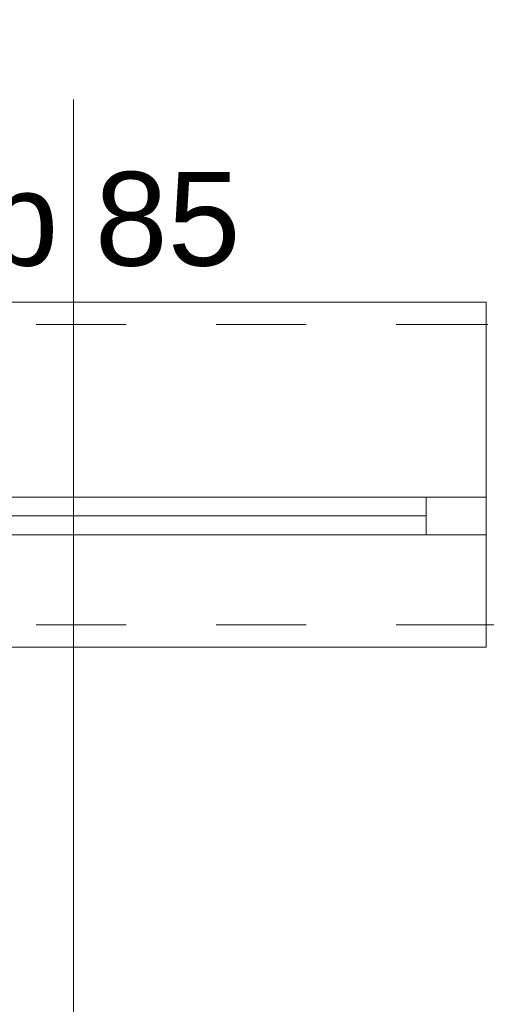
# Model space of a CAD drawing. Header units: millimetres. Extents: x 922208 to 1069538, y -182208 to -99877.
# Tile 152 of 256: x 990852 to 991474, y -173441 to -172129. Entities that reach past the tile are written whole.
import ezdxf

# ---------------------------------------------------------------- set-up
doc = ezdxf.new("R2010")
doc.units = ezdxf.units.MM
doc.header["$MEASUREMENT"] = 0
doc.linetypes.add('HIDDEN', pattern=[20, 10, -10])
doc.linetypes.add('Przerywana', pattern=[240, 120, -120])
for name, color, linetype, lineweight in [('IS_POWRÓT', 5, 'HIDDEN', 30), ('Nowe_220-A Ściany_Nr_pióra__23', 7, 'Continuous', 15), ('Nowe_220-A Ściany_Nr_pióra__27', 7, 'Continuous', 25), ('Nowe_220-A Ściany_Nr_pióra__3', 7, 'Continuous', 13), ('Nowe_220-A Ściany_Nr_pióra__7', 7, 'Continuous', 13)]:
    doc.layers.add(name, color=color, linetype=linetype, lineweight=lineweight)
doc.layers.add('Nowe_220-A Ściany_Nr_pióra__45', color=7, linetype='Continuous', lineweight=15, true_color=0x40a5ff)
doc.styles.add('STYL_AUTOMATYCZNY_1', font='arial.ttf')

# ---------------------------------------------------------------- blocks, each defined once
blk = doc.blocks.new('parter01')
at = {"layer": 'Nowe_220-A Ściany_Nr_pióra__23', "color": 7, "linetype": 'Continuous', "lineweight": 0}
for p, q in [((991474.38408, -113080.02068), (991394.38408, -113080.02068)), ((991394.38408, -113080.02068), (991394.38408, -113130.02068)), ((991394.38408, -113130.02068), (991474.38408, -113130.02068))]:
    blk.add_line(p, q, dxfattribs=at)
at = {"layer": 'Nowe_220-A Ściany_Nr_pióra__27', "color": 7, "linetype": 'Continuous', "lineweight": 0}
for p, q in [((991474.38408, -113080.02068), (991474.38408, -112850.02068)), ((991474.38408, -113080.02068), (991474.38408, -112850.02068)), ((991474.38408, -113130.02068), (991474.38408, -113080.02068)), ((991474.38408, -113130.02068), (991474.38408, -113080.02068)), ((991474.38408, -113130.02068), (991474.38408, -113080.02068)), ((991474.38408, -113250.02068), (991474.38408, -113130.02068)), ((991474.38408, -113250.02068), (991474.38408, -113130.02068))]:
    blk.add_line(p, q, dxfattribs=at)
for points in [[(991476.55073, -112850.02068), (991474.38403, -112850.02068)], [(991474.38403, -113250.02068), (991930.69381, -113250.02068)]]:
    blk.add_lwpolyline(points, dxfattribs=at)
at = {"layer": 'Nowe_220-A Ściany_Nr_pióra__3', "color": 7, "linetype": 'Continuous', "lineweight": 0}
for p, q in [((991474.38408, -112820.02068), (990374.38408, -112820.02068)), ((991474.38408, -112850.02068), (991474.38408, -112820.02068)), ((991394.38408, -113080.02068), (990454.38408, -113080.02068)), ((991394.38408, -113105.02068), (990454.38408, -113105.02068)), ((990454.38408, -113130.02068), (991394.38408, -113130.02068)), ((991474.38408, -113250.02068), (991474.38408, -113280.02068)), ((991474.38408, -113280.02068), (990374.38408, -113280.02068))]:
    blk.add_line(p, q, dxfattribs=at)
at = {"layer": 'Nowe_220-A Ściany_Nr_pióra__3', "color": 7, "linetype": 'Przerywana', "lineweight": 0}
for p, q in [((991474.38408, -112850.02068), (990374.38408, -112850.02068)), ((991474.38408, -113250.02068), (990374.38408, -113250.02068))]:
    blk.add_line(p, q, dxfattribs=at)
at = {"layer": 'Nowe_220-A Ściany_Nr_pióra__45', "color": 161, "linetype": 'Continuous', "lineweight": 0, "true_color": 0x40a5ff}
blk.add_line((990924.38408, -113901.8064), (990924.38408, -112550.02068), dxfattribs=at)
at = {"layer": 'Nowe_220-A Ściany_Nr_pióra__7', "color": 7, "linetype": 'Continuous', "lineweight": 0, "insert": (990709.88908, -112809.08834), "char_height": 125, "attachment_point": 7, "style": 'STYL_AUTOMATYCZNY_1'}
blk.add_mtext('\\A1;{\\pql;\\pt0;\\fArial|b0|i0|c238|p0;\\W1.000000;hp 85\\fArial|b0|i0|c238|p0;\\W1.000000;\\A1{\\H.66x;\\S^  ;}\\fArial|b0|i0|c238|p0;\\W1.000000;\\fArial|b0|i0|c238|p0;\\W1.000000;}', dxfattribs=at)

msp = doc.modelspace()

# ---------------------------------------------------------------- block references
at = {"layer": 'IS_POWRÓT', "color": 27, "linetype": 'ByBlock', "lineweight": 30}
msp.add_blockref('parter01', (0, -59685.2), dxfattribs=at)

doc.saveas('drawing.dxf')
